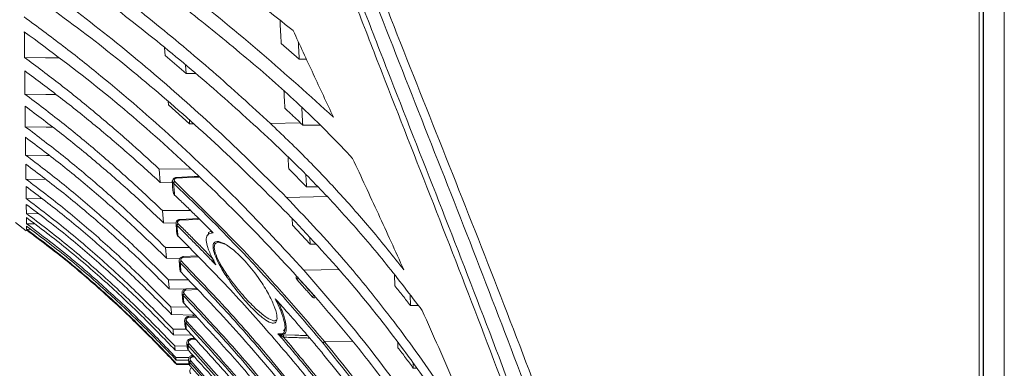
# Model space of a CAD drawing. Header units: millimetres. Extents: x 0 to 1118, y 0 to 864.
# Tile 115 of 256: x 216 to 246, y 657 to 668. Entities that reach past the tile are written whole.
import ezdxf

# ---------------------------------------------------------------- set-up
doc = ezdxf.new("R2010")
doc.units = ezdxf.units.MM

msp = doc.modelspace()

# ---------------------------------------------------------------- linework, layer by layer
at = {"color": 9, "linetype": 'Continuous', "lineweight": 0}
for p, q in [((245.576, 740.302), (245.576, 617.127)), ((246.239, 740.123), (246.239, 617.305)), ((224.321, 664.317), (223.388, 664.294)), ((225.144, 662.02), (223.889, 661.992)), ((221.772, 660.595), (221.676, 660.556)), ((221.144, 660.141), (220.67, 660.118)), ((225.512, 659.746), (224.433, 659.724)), ((221.118, 659.123), (220.761, 659.106)), ((221.089, 658.262), (220.842, 658.251)), ((221.064, 657.562), (220.91, 657.556)), ((225.943, 657.515), (225.073, 657.499)), ((221.02, 657.027), (220.964, 657.025))]:
    msp.add_line(p, q, dxfattribs=at)
at = {"color": 7, "linetype": 'Continuous', "lineweight": 15}
for p, q in [((245.451, 617.331), (245.451, 740.098)), ((245.589, 740.123), (245.589, 617.305)), ((224.286, 666.298), (223.728, 666.781)), ((220.113, 666.409), (220.097, 666.651)), ((220.765, 665.852), (220.113, 666.409)), ((224.286, 666.298), (224.509, 666.299)), ((220.765, 665.852), (220.748, 666.107)), ((220.765, 665.852), (221.054, 665.851)), ((220.216, 664.873), (220.209, 664.975)), ((220.875, 664.282), (220.216, 664.873)), ((220.875, 664.282), (220.868, 664.384)), ((220.875, 664.282), (220.982, 664.281)), ((224.321, 664.317), (224.399, 664.243)), ((224.936, 664.244), (224.399, 664.243)), ((219.93, 662.875), (220.897, 662.88)), ((219.93, 662.875), (219.962, 662.456)), ((224.515, 662.32), (223.962, 662.878)), ((216.396, 662.549), (215.778, 662.563)), ((220.334, 662.443), (219.962, 662.456)), ((221.14, 662.648), (220.466, 662.614)), ((220.377, 662.148), (220.376, 662.124)), ((224.515, 662.32), (224.866, 662.319)), ((216.285, 661.943), (215.787, 661.956)), ((220.031, 661.579), (220.907, 661.581)), ((220.031, 661.579), (220.061, 661.204)), ((215.451, 661.214), (215.791, 660.951)), ((216.17, 661.481), (215.793, 661.491)), ((221.157, 661.337), (220.571, 661.308)), ((224.081, 661.129), (224.066, 661.33)), ((216.051, 661.164), (215.799, 661.172)), ((215.929, 660.994), (215.801, 660.998)), ((220.452, 661.192), (220.061, 661.204)), ((221.555, 660.942), (221.554, 660.943)), ((224.632, 660.537), (224.081, 661.129)), ((224.632, 660.537), (224.619, 660.724)), ((220.126, 660.428), (220.155, 660.099)), ((220.126, 660.428), (220.864, 660.428)), ((221.97, 660.538), (221.772, 660.595)), ((224.632, 660.537), (224.791, 660.536)), ((220.575, 660.086), (220.155, 660.099)), ((220.55, 660.026), (220.575, 659.738)), ((221.117, 660.169), (220.67, 660.148)), ((220.214, 659.426), (220.834, 659.425)), ((227.269, 659.233), (227.253, 659.582)), ((220.729, 659.131), (220.24, 659.145)), ((221.088, 659.154), (220.76, 659.139)), ((227.751, 658.623), (227.737, 658.958)), ((220.292, 658.58), (220.802, 658.577)), ((220.688, 658.703), (220.698, 658.692)), ((227.998, 658.621), (227.751, 658.623)), ((221.028, 658.329), (220.314, 658.348)), ((220.719, 658.159), (220.738, 657.958)), ((221.057, 658.297), (220.841, 658.287)), ((221.004, 658.294), (220.969, 658.331)), ((220.358, 657.892), (220.767, 657.889)), ((220.941, 657.697), (220.376, 657.711)), ((221.03, 657.6), (220.909, 657.595)), ((223.729, 657.716), (224.149, 657.701)), ((220.411, 657.367), (220.795, 657.363)), ((220.837, 657.227), (220.424, 657.237)), ((220.785, 657.469), (220.801, 657.305)), ((227.361, 657.311), (227.353, 657.475)), ((220.449, 657.006), (220.457, 656.928)), ((220.449, 657.006), (220.859, 657.001)), ((220.838, 656.92), (220.457, 656.928)), ((220.836, 656.94), (220.848, 656.824)), ((220.469, 656.813), (220.472, 656.787)), ((220.469, 656.813), (220.858, 656.807)), ((220.867, 656.779), (220.472, 656.787)), ((227.837, 656.679), (227.83, 656.835)), ((227.942, 656.678), (227.837, 656.679))]:
    msp.add_line(p, q, dxfattribs=at)
at = {"color": 7, "linetype": 'Continuous', "lineweight": 15, "flags": 128}
for points in [[(216.793, 666.337), (216.387, 666.341), (215.736, 666.348)], [(216.72, 665.194), (216.399, 665.198), (215.747, 665.207)], [(216.612, 664.178), (216.41, 664.182), (215.758, 664.192)], [(216.505, 663.295), (216.422, 663.297), (215.768, 663.31)], [(221.452, 660.819), (221.466, 660.893), (221.559, 660.948), (221.559, 660.948), (221.559, 660.948)], [(220.509, 660.79), (220.51, 660.787), (220.512, 660.784)], [(220.607, 659.666), (220.608, 659.662), (220.608, 659.661)], [(220.695, 658.694), (220.696, 658.692), (220.696, 658.691)]]:
    msp.add_lwpolyline(points, dxfattribs=at)
at = {"color": 9, "linetype": 'Continuous', "lineweight": 0, "flags": 128}
for points in [[(221.163, 662.625), (221.017, 662.618), (220.466, 662.591)], [(221.183, 661.311), (221.121, 661.308), (220.571, 661.282)], [(223.66, 658.704), (223.657, 658.698), (223.653, 658.69)], [(223.745, 657.661), (223.745, 657.671), (223.745, 657.682), (223.743, 657.691), (223.741, 657.7), (223.737, 657.707), (223.733, 657.712), (223.729, 657.716), (223.724, 657.717)]]:
    msp.add_lwpolyline(points, dxfattribs=at)
at = {"color": 9, "linetype": 'Continuous', "lineweight": 0}
for centre, radius, start, end in [((220.459, 662.415), 0.0833, 123.602, 169.8489), ((220.936, 662.617), 0.47, 180.3676, 183.2073), ((220.914, 661.304), 0.344, 179.2991, 183.6893), ((220.566, 661.1), 0.0861, 124.1606, 167.705), ((220.668, 659.93), 0.0896, 124.6704, 165.2211), ((221.016, 660.14), 0.347, 178.8006, 183.6686), ((224.177, 659.505), 0.0763, 298.5237, 348.8371), ((221.118, 659.129), 0.358, 178.3859, 183.6186), ((220.762, 658.911), 0.0944, 125.1727, 162.3215), ((224.656, 658.963), 0.0754, 297.835, 348.6764), ((221.209, 658.274), 0.368, 177.9727, 183.5839), ((220.848, 658.048), 0.102, 125.7325, 158.8924), ((221.295, 657.579), 0.385, 177.6544, 183.5153), ((223.462, 657.677), 0.34, 353.7616, 6.2384), ((220.925, 657.341), 0.114, 126.438, 154.7932), ((225.106, 657.433), 0.0738, 116.507, 168.431), ((221.262, 657.048), 0.299, 176.3013, 184.5113), ((220.994, 656.791), 0.138, 127.407, 149.8486)]:
    msp.add_arc(centre, radius, start, end, dxfattribs=at)
at = {"color": 7, "linetype": 'Continuous', "lineweight": 15}
msp.add_arc((220.417, 662.063), 0.0109, 178.8816, 225.3018, dxfattribs=at)
at = {"color": 9, "linetype": 'Continuous', "lineweight": 0}
for points, knots in [([(237.951, 623.619), (237.938, 624.389), (237.913, 625.93), (237.7, 628.915), (237.254, 632.569), (236.472, 636.862), (235.484, 641.117), (234.321, 645.326), (233.011, 649.493), (231.58, 653.622), (229.546, 659.089), (227.654, 663.834), (225.806, 668.602), (224.517, 672.049), (223.344, 675.556), (222.52, 678.419), (221.978, 680.581), (221.523, 682.754), (221.166, 684.937), (220.913, 687.136), (220.774, 689.348), (220.756, 691.564), (220.865, 693.778), (221.105, 695.984), (221.479, 698.171), (221.987, 700.334), (222.626, 702.459), (223.389, 704.54), (224.264, 706.574), (225.234, 708.561), (226.284, 710.504), (227.759, 713.04), (229.699, 716.141), (231.749, 719.39), (233.428, 722.231), (234.664, 724.524), (235.71, 726.736), (236.566, 728.875), (237.262, 731.091), (237.686, 733.094), (237.906, 734.839), (237.936, 735.817), (237.951, 736.307)], [0, 0, 0, 0, 0.019382, 0.0388, 0.075345, 0.112022, 0.148628, 0.185301, 0.221943, 0.258625, 0.295326, 0.36883, 0.387236, 0.424098, 0.46151, 0.480298, 0.499107, 0.517637, 0.536187, 0.554778, 0.573348, 0.591973, 0.610553, 0.629143, 0.647801, 0.666393, 0.685054, 0.703635, 0.722188, 0.740787, 0.759284, 0.7778, 0.814658, 0.851371, 0.874547, 0.897755, 0.91695, 0.93614, 0.955754, 0.975359, 0.987647, 1, 1, 1, 1]), ([(238.097, 736.311), (238.085, 735.818), (238.061, 734.832), (237.851, 733.084), (237.436, 731.082), (236.747, 728.858), (235.889, 726.693), (234.834, 724.453), (233.59, 722.143), (231.908, 719.297), (229.855, 716.046), (227.914, 712.949), (226.44, 710.418), (225.392, 708.482), (224.423, 706.503), (223.55, 704.477), (222.79, 702.406), (222.154, 700.291), (221.647, 698.14), (221.276, 695.961), (221.037, 693.766), (220.929, 691.561), (220.947, 689.355), (221.086, 687.153), (221.339, 684.961), (221.696, 682.787), (222.151, 680.621), (222.693, 678.465), (223.516, 675.609), (224.69, 672.109), (225.978, 668.666), (227.827, 663.9), (229.719, 659.154), (231.751, 653.682), (233.182, 649.549), (234.491, 645.375), (235.652, 641.159), (236.637, 636.898), (237.415, 632.594), (237.859, 628.932), (238.06, 625.935), (238.097, 624.39), (238.097, 623.618), (238.097, 623.618)], [0, 0, 0, 0, 0.012416, 0.024833, 0.044289, 0.063816, 0.083386, 0.102901, 0.126154, 0.149412, 0.186152, 0.222977, 0.241439, 0.259899, 0.278406, 0.296911, 0.31541, 0.33395, 0.35249, 0.371026, 0.389564, 0.408061, 0.42658, 0.445099, 0.4636, 0.482101, 0.500571, 0.519319, 0.538068, 0.575411, 0.612236, 0.630634, 0.704154, 0.740882, 0.777608, 0.814299, 0.851003, 0.887703, 0.9244, 0.961089, 0.980545, 1, 1, 1, 1, 1]), ([(238.555, 623.618), (238.555, 623.618), (238.555, 624.343), (238.507, 626.525), (238.209, 630.156), (237.57, 634.483), (236.702, 638.769), (235.638, 643.012), (234.411, 647.21), (233.046, 651.367), (231.57, 655.486), (230.011, 659.576), (228.403, 663.649), (226.791, 667.725), (225.233, 671.826), (223.807, 675.981), (222.808, 679.509), (222.171, 682.374), (221.788, 684.543), (221.508, 686.731), (221.343, 688.931), (221.298, 691.139), (221.381, 693.346), (221.596, 695.543), (221.945, 697.724), (222.432, 699.879), (223.051, 702), (223.8, 704.078), (224.663, 706.108), (225.626, 708.09), (226.672, 710.026), (228.146, 712.557), (230.094, 715.65), (232.168, 718.907), (233.882, 721.773), (235.146, 724.088), (236.209, 726.302), (237.067, 728.406), (237.771, 730.566), (238.24, 732.618), (238.508, 734.538), (238.539, 735.72), (238.555, 736.311)], [0, 0, 0, 0, 0, 0.018255, 0.054923, 0.091601, 0.128278, 0.164958, 0.20165, 0.238344, 0.275056, 0.31177, 0.348506, 0.385271, 0.422072, 0.458918, 0.495814, 0.514271, 0.532761, 0.55125, 0.569759, 0.588267, 0.60679, 0.625312, 0.643807, 0.662338, 0.68087, 0.699386, 0.717903, 0.73637, 0.754822, 0.773275, 0.810082, 0.846803, 0.870466, 0.894124, 0.913157, 0.932239, 0.951284, 0.970267, 0.985135, 1, 1, 1, 1]), ([(238.908, 736.309), (238.889, 735.708), (238.85, 734.507), (238.566, 732.561), (238.079, 730.487), (237.357, 728.309), (236.48, 726.188), (235.399, 723.963), (234.119, 721.64), (232.39, 718.773), (230.303, 715.521), (228.348, 712.436), (226.87, 709.915), (225.825, 707.989), (224.862, 706.018), (224, 704), (223.254, 701.934), (222.637, 699.826), (222.152, 697.684), (221.805, 695.516), (221.593, 693.331), (221.511, 691.137), (221.557, 688.942), (221.724, 686.753), (222.005, 684.576), (222.39, 682.417), (223.029, 679.565), (224.034, 676.051), (225.467, 671.909), (227.032, 667.817), (228.654, 663.748), (230.272, 659.677), (231.841, 655.586), (233.329, 651.463), (234.704, 647.301), (235.942, 643.093), (237.016, 638.84), (237.897, 634.538), (238.544, 630.193), (238.863, 626.543), (238.897, 624.348), (238.908, 623.618)], [0, 0, 0, 0, 0.0151052, 0.0302135, 0.0493734, 0.0685948, 0.0878524, 0.1070619, 0.1307913, 0.1545261, 0.1912488, 0.2279761, 0.2463528, 0.2647277, 0.2830942, 0.3014952, 0.3198943, 0.3383011, 0.3567075, 0.3750776, 0.393479, 0.4118812, 0.4302759, 0.4486715, 0.4670576, 0.4854449, 0.5038098, 0.54055, 0.5772798, 0.614004, 0.6507265, 0.6874493, 0.7241836, 0.7609161, 0.7976672, 0.8344158, 0.8711927, 0.9079655, 0.9448022, 0.9816285, 1, 1, 1, 1]), ([(220.377, 662.43), (220.368, 662.439), (220.352, 662.458), (220.349, 662.48), (220.347, 662.491)], [0, 0, 0, 0, 0.519618, 1, 1, 1, 1]), ([(220.466, 662.591), (220.461, 662.59), (220.447, 662.589), (220.426, 662.58), (220.408, 662.565), (220.396, 662.545), (220.393, 662.523), (220.398, 662.502), (220.408, 662.49), (220.413, 662.485)], [0, 0, 0, 0, 0.1014, 0.250987, 0.400695, 0.550505, 0.700354, 0.850175, 1, 1, 1, 1]), ([(220.413, 662.485), (221.178, 661.734), (222.38, 660.555), (223.904, 658.873), (224.689, 657.96), (225.073, 657.499), (225.073, 657.499)], [0, 0, 0, 0, 0.4671939, 0.7335982, 0.999998, 1, 1, 1, 1]), ([(220.377, 662.43), (220.379, 662.405), (220.384, 662.344), (220.391, 662.249), (220.399, 662.152), (220.404, 662.09), (220.406, 662.064)], [0, 0, 0, 0, 0.205692, 0.486217, 0.778117, 1, 1, 1, 1]), ([(225.034, 657.448), (224.645, 657.906), (223.868, 658.822), (222.694, 660.106), (221.535, 661.312), (220.763, 662.057), (220.377, 662.43)], [0, 0, 0, 0, 0.266406, 0.532804, 0.766311, 1, 1, 1, 1]), ([(220.376, 662.124), (220.376, 662.121), (220.376, 662.106), (220.386, 662.085), (220.4, 662.07), (220.406, 662.064)], [0, 0, 0, 0, 0.128021, 0.650216, 1, 1, 1, 1]), ([(220.571, 661.282), (220.566, 661.281), (220.551, 661.279), (220.531, 661.27), (220.512, 661.254), (220.501, 661.234), (220.498, 661.211), (220.503, 661.189), (220.513, 661.177), (220.518, 661.171)], [0, 0, 0, 0, 0.102938, 0.252286, 0.401753, 0.551313, 0.700897, 0.850446, 1, 1, 1, 1]), ([(220.482, 661.118), (220.474, 661.128), (220.457, 661.147), (220.454, 661.17), (220.452, 661.182)], [0, 0, 0, 0, 0.519443, 1, 1, 1, 1]), ([(220.482, 661.118), (220.484, 661.095), (220.489, 661.041), (220.496, 660.956), (220.503, 660.87), (220.507, 660.814), (220.509, 660.79)], [0, 0, 0, 0, 0.206072, 0.486853, 0.778492, 1, 1, 1, 1]), ([(221.692, 659.888), (221.593, 659.991), (221.395, 660.199), (221.094, 660.507), (220.79, 660.814), (220.585, 661.017), (220.482, 661.118)], [0, 0, 0, 0, 0.2499587, 0.4999335, 0.7499581, 1, 1, 1, 1]), ([(220.518, 661.171), (220.614, 661.076), (220.807, 660.885), (221.093, 660.597), (221.357, 660.328), (221.524, 660.153), (221.598, 660.077)], [0, 0, 0, 0, 0.263793, 0.527602, 0.791458, 1, 1, 1, 1]), ([(221.61, 660.886), (221.61, 660.886), (221.601, 660.888), (221.581, 660.896), (221.558, 660.908), (221.55, 660.921), (221.548, 660.924)], [0, 0, 0, 0, 0.0054284, 0.3077096, 0.8214512, 1, 1, 1, 1]), ([(220.581, 659.953), (220.573, 659.963), (220.556, 659.983), (220.553, 660.007), (220.551, 660.018)], [0, 0, 0, 0, 0.523403, 1, 1, 1, 1]), ([(220.67, 660.118), (220.664, 660.118), (220.65, 660.116), (220.629, 660.106), (220.611, 660.09), (220.6, 660.069), (220.597, 660.045), (220.602, 660.022), (220.612, 660.01), (220.617, 660.004)], [0, 0, 0, 0, 0.10429, 0.253435, 0.402698, 0.552041, 0.70139, 0.850692, 1, 1, 1, 1]), ([(220.617, 660.004), (221.103, 659.498), (222.075, 658.488), (223.504, 656.842), (224.922, 655.086), (225.852, 653.839), (226.305, 653.208), (226.305, 653.208)], [0, 0, 0, 0, 0.2353836, 0.470779, 0.7353925, 0.9999984, 1, 1, 1, 1]), ([(221.6, 660.034), (221.598, 660.04), (221.595, 660.05), (221.593, 660.063), (221.594, 660.07), (221.596, 660.074), (221.598, 660.076), (221.598, 660.077)], [0, 0, 0, 0, 0.431633, 0.716417, 0.859273, 0.92907, 1, 1, 1, 1]), ([(221.692, 659.888), (221.692, 659.888), (221.684, 659.898), (221.661, 659.927), (221.629, 659.974), (221.608, 660.013), (221.6, 660.033), (221.6, 660.034)], [0, 0, 0, 0, 0.0055393, 0.2276869, 0.6307478, 0.9835115, 1, 1, 1, 1]), ([(226.265, 653.162), (225.805, 653.789), (224.886, 655.041), (223.465, 656.793), (222.039, 658.438), (221.067, 659.448), (220.581, 659.953)], [0, 0, 0, 0, 0.264632, 0.529255, 0.764453, 1, 1, 1, 1]), ([(220.581, 659.953), (220.583, 659.933), (220.587, 659.885), (220.594, 659.81), (220.601, 659.735), (220.605, 659.686), (220.607, 659.666)], [0, 0, 0, 0, 0.206585, 0.487697, 0.778999, 1, 1, 1, 1]), ([(224.213, 659.438), (224.207, 659.447), (224.196, 659.463), (224.192, 659.491), (224.197, 659.516), (224.206, 659.528), (224.209, 659.531)], [0, 0, 0, 0, 0.286461, 0.572923, 0.859416, 1, 1, 1, 1]), ([(224.692, 658.897), (224.649, 658.946), (224.563, 659.044), (224.44, 659.183), (224.324, 659.315), (224.25, 659.397), (224.213, 659.438)], [0, 0, 0, 0, 0.2707482, 0.5414988, 0.7707486, 1, 1, 1, 1]), ([(224.252, 659.491), (224.325, 659.408), (224.442, 659.277), (224.602, 659.096), (224.687, 658.998), (224.73, 658.949)], [0, 0, 0, 0, 0.458503, 0.72925, 1, 1, 1, 1]), ([(220.761, 659.106), (220.755, 659.106), (220.741, 659.104), (220.72, 659.094), (220.702, 659.077), (220.69, 659.055), (220.688, 659.031), (220.693, 659.007), (220.703, 658.995), (220.708, 658.988)], [0, 0, 0, 0, 0.105466, 0.25445, 0.403545, 0.552699, 0.701838, 0.850916, 1, 1, 1, 1]), ([(220.672, 658.94), (220.664, 658.95), (220.647, 658.97), (220.643, 658.995), (220.642, 659.007)], [0, 0, 0, 0, 0.524871, 1, 1, 1, 1]), ([(226.904, 651.121), (226.408, 651.842), (225.418, 653.286), (223.868, 655.304), (222.298, 657.2), (221.214, 658.359), (220.672, 658.94)], [0, 0, 0, 0, 0.263625, 0.527242, 0.76339, 1, 1, 1, 1]), ([(220.672, 658.94), (220.674, 658.923), (220.678, 658.882), (220.684, 658.818), (220.69, 658.753), (220.693, 658.712), (220.695, 658.694)], [0, 0, 0, 0, 0.207303, 0.488915, 0.779712, 1, 1, 1, 1]), ([(220.708, 658.988), (221.25, 658.408), (222.334, 657.247), (223.907, 655.351), (225.453, 653.327), (226.457, 651.89), (226.944, 651.163), (226.944, 651.163)], [0, 0, 0, 0, 0.23639, 0.472797, 0.736403, 0.999999, 1, 1, 1, 1]), ([(223.626, 657.747), (223.637, 657.746), (223.708, 657.736), (223.804, 657.747), (223.856, 657.886), (223.836, 658.112), (223.726, 658.452), (223.603, 658.708), (223.541, 658.837)], [0, 0, 0, 0, 0.041815, 0.26333, 0.404692, 0.603029, 0.800955, 1, 1, 1, 1]), ([(223.653, 658.69), (223.646, 658.696), (223.632, 658.708), (223.607, 658.738), (223.576, 658.78), (223.553, 658.817), (223.542, 658.837), (223.541, 658.837)], [0, 0, 0, 0, 0.148412, 0.298615, 0.645294, 0.994664, 1, 1, 1, 1]), ([(224.692, 658.897), (224.694, 658.894), (224.699, 658.889), (224.709, 658.881), (224.721, 658.874), (224.736, 658.868), (224.752, 658.864), (224.763, 658.864), (224.769, 658.863)], [0, 0, 0, 0, 0.128738, 0.259281, 0.441816, 0.629639, 0.812172, 1, 1, 1, 1]), ([(224.769, 658.931), (224.766, 658.931), (224.761, 658.932), (224.753, 658.934), (224.745, 658.937), (224.739, 658.941), (224.734, 658.945), (224.732, 658.947), (224.73, 658.949)], [0, 0, 0, 0, 0.182427, 0.370165, 0.55271, 0.740549, 0.869372, 1, 1, 1, 1]), ([(223.68, 658.681), (223.679, 658.681), (223.674, 658.682), (223.665, 658.685), (223.657, 658.688), (223.653, 658.69)], [0, 0, 0, 0, 0.094633, 0.53759, 1, 1, 1, 1]), ([(220.842, 658.251), (220.836, 658.25), (220.821, 658.248), (220.8, 658.238), (220.782, 658.221), (220.771, 658.198), (220.768, 658.174), (220.773, 658.15), (220.784, 658.137), (220.789, 658.13)], [0, 0, 0, 0, 0.106457, 0.255319, 0.404282, 0.55328, 0.702234, 0.851114, 1, 1, 1, 1]), ([(227.55, 649.161), (227.02, 649.984), (225.96, 651.631), (224.279, 653.935), (222.559, 656.102), (221.356, 657.423), (220.753, 658.084)], [0, 0, 0, 0, 0.2624433, 0.5248799, 0.7621415, 1, 1, 1, 1]), ([(220.753, 658.084), (220.754, 658.07), (220.758, 658.036), (220.763, 657.983), (220.768, 657.93), (220.771, 657.896), (220.773, 657.882)], [0, 0, 0, 0, 0.208156, 0.490353, 0.780563, 1, 1, 1, 1]), ([(220.789, 658.13), (221.391, 657.469), (222.595, 656.147), (224.318, 653.979), (225.995, 651.669), (227.071, 650.03), (227.591, 649.2), (227.591, 649.2)], [0, 0, 0, 0, 0.237569, 0.475165, 0.737588, 0.999999, 1, 1, 1, 1]), ([(220.91, 657.556), (220.904, 657.555), (220.889, 657.553), (220.868, 657.543), (220.85, 657.525), (220.839, 657.502), (220.836, 657.477), (220.842, 657.453), (220.852, 657.439), (220.857, 657.433)], [0, 0, 0, 0, 0.107286, 0.256066, 0.40493, 0.553798, 0.702589, 0.851291, 1, 1, 1, 1]), ([(225.64, 655.275), (225.429, 655.545), (225.008, 656.084), (224.456, 656.762), (223.994, 657.316), (223.749, 657.604), (223.626, 657.747)], [0, 0, 0, 0, 0.322752, 0.645583, 0.822784, 1, 1, 1, 1]), ([(223.745, 657.661), (223.73, 657.669), (223.685, 657.693), (223.649, 657.725), (223.626, 657.747), (223.626, 657.747)], [0, 0, 0, 0, 0.337913, 0.994508, 1, 1, 1, 1]), ([(223.799, 657.64), (223.797, 657.641), (223.79, 657.643), (223.78, 657.647), (223.768, 657.652), (223.756, 657.656), (223.749, 657.659), (223.745, 657.661)], [0, 0, 0, 0, 0.134175, 0.348667, 0.564085, 0.781755, 1, 1, 1, 1]), ([(223.799, 657.64), (223.999, 657.404), (224.42, 656.905), (225.047, 656.133), (225.47, 655.594), (225.679, 655.324), (225.679, 655.324)], [0, 0, 0, 0, 0.309573, 0.654741, 0.999995, 1, 1, 1, 1]), ([(224.612, 657.611), (224.552, 657.613), (224.422, 657.618), (224.221, 657.625), (224.01, 657.632), (223.87, 657.637), (223.799, 657.64)], [0, 0, 0, 0, 0.220901, 0.480601, 0.7403, 1, 1, 1, 1]), ([(220.821, 657.39), (220.823, 657.378), (220.825, 657.351), (220.829, 657.31), (220.834, 657.268), (220.836, 657.242), (220.837, 657.231)], [0, 0, 0, 0, 0.20923, 0.492191, 0.781635, 1, 1, 1, 1]), ([(228.2, 647.297), (227.636, 648.228), (226.507, 650.089), (224.693, 652.696), (222.819, 655.15), (221.488, 656.642), (220.821, 657.39)], [0, 0, 0, 0, 0.261288, 0.522571, 0.76091, 1, 1, 1, 1]), ([(220.857, 657.433), (221.523, 656.686), (222.855, 655.193), (224.733, 652.738), (226.542, 650.123), (227.689, 648.27), (228.242, 647.332), (228.242, 647.332)], [0, 0, 0, 0, 0.23872, 0.477479, 0.738746, 0.999999, 1, 1, 1, 1]), ([(220.964, 657.025), (220.957, 657.024), (220.943, 657.022), (220.922, 657.012), (220.904, 656.994), (220.893, 656.971), (220.89, 656.946), (220.895, 656.921), (220.906, 656.907), (220.911, 656.9)], [0, 0, 0, 0, 0.107968, 0.256703, 0.405497, 0.554256, 0.702903, 0.851448, 1, 1, 1, 1]), ([(220.875, 656.86), (220.876, 656.852), (220.878, 656.832), (220.881, 656.802), (220.884, 656.773), (220.886, 656.754), (220.887, 656.747)], [0, 0, 0, 0, 0.210422, 0.494238, 0.782827, 1, 1, 1, 1]), ([(228.85, 645.541), (228.251, 646.586), (227.052, 648.678), (225.102, 651.605), (223.069, 654.359), (221.607, 656.025), (220.875, 656.86)], [0, 0, 0, 0, 0.260847, 0.521692, 0.760388, 1, 1, 1, 1]), ([(220.911, 656.9), (221.642, 656.067), (223.105, 654.399), (225.142, 651.644), (227.086, 648.708), (228.307, 646.626), (228.893, 645.572), (228.893, 645.572)], [0, 0, 0, 0, 0.239155, 0.478362, 0.739189, 0.999999, 1, 1, 1, 1])]:
    msp.add_open_spline(points, degree=3, knots=knots, dxfattribs=at)
at = {"color": 7, "linetype": 'Continuous', "lineweight": 15}
for points, knots in [([(224.099, 667.184), (223.445, 667.703), (222.136, 668.741), (220.069, 670.249), (217.932, 671.719), (216.437, 672.661), (215.69, 673.132)], [0, 0, 0, 0, 0.250459, 0.5009205, 0.7503176, 1, 1, 1, 1]), ([(215.695, 672.059), (216.573, 671.464), (218.329, 670.276), (220.796, 668.404), (223.153, 666.479), (224.62, 665.15), (225.353, 664.486)], [0, 0, 0, 0, 0.2507503, 0.5015006, 0.7505543, 1, 1, 1, 1]), ([(222.972, 666.052), (222.405, 666.527), (221.269, 667.476), (219.481, 668.854), (217.634, 670.197), (216.344, 671.055), (215.699, 671.484)], [0, 0, 0, 0, 0.250477, 0.500958, 0.750333, 1, 1, 1, 1]), ([(215.705, 670.472), (216.395, 669.986), (217.776, 669.014), (219.732, 667.486), (221.613, 665.918), (222.796, 664.836), (223.388, 664.294)], [0, 0, 0, 0, 0.250638, 0.501273, 0.750478, 1, 1, 1, 1]), ([(223.42, 663.755), (222.825, 664.3), (221.635, 665.39), (219.746, 666.963), (217.784, 668.487), (216.4, 669.451), (215.708, 669.933)], [0, 0, 0, 0, 0.250707, 0.501421, 0.750493, 1, 1, 1, 1]), ([(215.715, 668.987), (216.46, 668.443), (217.95, 667.355), (220.037, 665.626), (222.028, 663.844), (223.268, 662.609), (223.889, 661.992)], [0, 0, 0, 0, 0.250948, 0.501886, 0.75073, 1, 1, 1, 1]), ([(223.92, 661.49), (223.295, 662.113), (222.045, 663.36), (220.044, 665.148), (217.953, 666.872), (216.464, 667.947), (215.719, 668.485)], [0, 0, 0, 0, 0.251016, 0.502043, 0.750709, 1, 1, 1, 1]), ([(215.725, 667.61), (216.132, 667.31), (216.945, 666.711), (218.511, 665.463), (220.375, 663.846), (222.483, 661.827), (223.783, 660.425), (224.433, 659.724)], [0, 0, 0, 0, 0.125629, 0.251377, 0.502704, 0.751076, 1, 1, 1, 1]), ([(223.728, 666.781), (223.721, 666.902), (223.708, 667.141), (223.696, 667.384), (223.689, 667.504)], [0, 0, 0, 0, 0.505964, 1, 1, 1, 1]), ([(224.464, 659.262), (223.807, 659.972), (222.493, 661.392), (220.371, 663.417), (218.14, 665.358), (216.534, 666.551), (215.729, 667.148)], [0, 0, 0, 0, 0.2513447, 0.5027045, 0.7509167, 1, 1, 1, 1]), ([(215.729, 667.148), (215.73, 667.079), (215.731, 666.942), (215.733, 666.74), (215.734, 666.542), (215.736, 666.412), (215.736, 666.348)], [0, 0, 0, 0, 0.250936, 0.501871, 0.75092, 1, 1, 1, 1]), ([(225.353, 664.486), (225.249, 664.71), (225.039, 665.16), (224.725, 665.834), (224.411, 666.509), (224.203, 666.959), (224.099, 667.184)], [0, 0, 0, 0, 0.250004, 0.500008, 0.750004, 1, 1, 1, 1]), ([(224.286, 666.298), (224.28, 666.423), (224.27, 666.602), (224.261, 666.784), (224.258, 666.839)], [0, 0, 0, 0, 0.6953698, 1, 1, 1, 1]), ([(215.736, 666.348), (216.111, 666.068), (216.859, 665.508), (217.936, 664.635), (218.962, 663.759), (219.613, 663.164), (219.93, 662.875)], [0, 0, 0, 0, 0.255012, 0.510021, 0.761914, 1, 1, 1, 1]), ([(219.962, 662.456), (219.64, 662.749), (218.977, 663.353), (217.94, 664.232), (216.859, 665.101), (216.113, 665.652), (215.74, 665.928)], [0, 0, 0, 0, 0.241155, 0.496275, 0.748006, 1, 1, 1, 1]), ([(215.74, 665.928), (215.741, 665.866), (215.742, 665.741), (215.744, 665.559), (215.745, 665.381), (215.747, 665.265), (215.747, 665.207)], [0, 0, 0, 0, 0.250934, 0.501869, 0.750919, 1, 1, 1, 1]), ([(225.949, 663.205), (225.709, 663.459), (225.227, 663.967), (224.487, 664.691), (223.737, 665.39), (223.228, 665.831), (222.972, 666.052)], [0, 0, 0, 0, 0.250849, 0.501696, 0.750766, 1, 1, 1, 1]), ([(215.747, 665.207), (216.132, 664.916), (216.902, 664.335), (218.003, 663.423), (219.049, 662.506), (219.71, 661.883), (220.031, 661.579)], [0, 0, 0, 0, 0.255473, 0.510941, 0.762317, 1, 1, 1, 1]), ([(223.843, 664.765), (223.836, 664.878), (223.826, 665.06), (223.815, 665.245), (223.811, 665.314)], [0, 0, 0, 0, 0.626278, 1, 1, 1, 1]), ([(220.061, 661.204), (219.733, 661.513), (219.058, 662.149), (218, 663.07), (216.897, 663.977), (216.133, 664.546), (215.751, 664.832)], [0, 0, 0, 0, 0.2416839, 0.497291, 0.7484822, 1, 1, 1, 1]), ([(215.751, 664.832), (215.752, 664.776), (215.753, 664.665), (215.755, 664.504), (215.756, 664.346), (215.758, 664.243), (215.758, 664.192)], [0, 0, 0, 0, 0.250934, 0.501868, 0.750919, 1, 1, 1, 1]), ([(224.321, 664.317), (224.281, 664.355), (224.202, 664.429), (224.083, 664.541), (223.963, 664.653), (223.883, 664.728), (223.843, 664.765)], [0, 0, 0, 0, 0.2499969, 0.499995, 0.7499969, 1, 1, 1, 1]), ([(224.399, 664.243), (224.392, 664.36), (224.382, 664.543), (224.371, 664.729), (224.368, 664.797)], [0, 0, 0, 0, 0.638546, 1, 1, 1, 1]), ([(227.544, 659.74), (227.213, 660.155), (226.552, 660.984), (225.523, 662.149), (224.472, 663.26), (223.75, 663.949), (223.388, 664.294)], [0, 0, 0, 0, 0.251883, 0.503764, 0.751706, 1, 1, 1, 1]), ([(215.758, 664.192), (216.153, 663.892), (216.943, 663.293), (218.067, 662.346), (219.131, 661.393), (219.801, 660.744), (220.126, 660.428)], [0, 0, 0, 0, 0.256004, 0.511999, 0.762796, 1, 1, 1, 1]), ([(220.155, 660.099), (219.821, 660.422), (219.134, 661.087), (218.056, 662.046), (216.931, 662.985), (216.152, 663.571), (215.762, 663.863)], [0, 0, 0, 0, 0.242304, 0.498438, 0.749023, 1, 1, 1, 1]), ([(215.762, 663.863), (215.762, 663.815), (215.763, 663.718), (215.765, 663.578), (215.767, 663.442), (215.768, 663.354), (215.768, 663.31)], [0, 0, 0, 0, 0.250934, 0.501868, 0.750918, 1, 1, 1, 1]), ([(228.117, 658.468), (227.747, 658.954), (227.008, 659.927), (225.847, 661.283), (224.656, 662.569), (223.832, 663.359), (223.42, 663.755)], [0, 0, 0, 0, 0.25182, 0.503635, 0.751579, 1, 1, 1, 1]), ([(215.768, 663.31), (216.172, 663.003), (216.979, 662.389), (218.124, 661.413), (219.206, 660.428), (219.884, 659.754), (220.214, 659.426)], [0, 0, 0, 0, 0.256081, 0.512151, 0.7628, 1, 1, 1, 1]), ([(223.962, 662.878), (223.955, 662.984), (223.947, 663.106), (223.939, 663.231), (223.938, 663.249)], [0, 0, 0, 0, 0.863412, 1, 1, 1, 1]), ([(227.544, 659.74), (227.412, 660.03), (227.149, 660.608), (226.751, 661.475), (226.351, 662.34), (226.083, 662.917), (225.949, 663.205)], [0, 0, 0, 0, 0.250005, 0.500011, 0.750005, 1, 1, 1, 1]), ([(220.24, 659.145), (219.9, 659.482), (219.203, 660.173), (218.106, 661.165), (216.963, 662.132), (216.169, 662.729), (215.772, 663.029)], [0, 0, 0, 0, 0.242959, 0.499681, 0.749611, 1, 1, 1, 1]), ([(215.772, 663.029), (215.772, 662.988), (215.773, 662.906), (215.775, 662.787), (215.777, 662.673), (215.778, 662.6), (215.778, 662.563)], [0, 0, 0, 0, 0.250934, 0.501868, 0.750918, 1, 1, 1, 1]), ([(215.778, 662.563), (216.189, 662.25), (217.012, 661.625), (218.175, 660.624), (219.272, 659.612), (219.958, 658.917), (220.292, 658.58)], [0, 0, 0, 0, 0.256252, 0.512489, 0.762938, 1, 1, 1, 1]), ([(220.329, 662.51), (220.33, 662.498), (220.338, 662.371), (220.349, 662.254), (220.359, 662.147)], [0, 0, 0, 0, 0.092021, 1, 1, 1, 1]), ([(220.466, 662.613), (220.464, 662.614), (220.446, 662.615), (220.412, 662.603), (220.374, 662.576), (220.352, 662.539), (220.343, 662.509), (220.347, 662.494), (220.348, 662.491)], [0, 0, 0, 0, 0.026429, 0.273788, 0.526384, 0.745568, 0.957221, 1, 1, 1, 1]), ([(220.347, 662.491), (220.347, 662.492), (220.345, 662.498), (220.347, 662.503), (220.348, 662.508)], [0, 0, 0, 0, 0.152965, 1, 1, 1, 1]), ([(224.515, 662.32), (224.508, 662.429), (224.5, 662.557), (224.492, 662.687), (224.491, 662.707)], [0, 0, 0, 0, 0.853305, 1, 1, 1, 1]), ([(220.314, 658.348), (219.97, 658.696), (219.263, 659.41), (218.15, 660.43), (216.99, 661.42), (216.184, 662.027), (215.781, 662.331)], [0, 0, 0, 0, 0.243616, 0.500965, 0.750222, 1, 1, 1, 1]), ([(215.781, 662.331), (215.782, 662.298), (215.783, 662.231), (215.784, 662.135), (215.785, 662.043), (215.786, 661.985), (215.787, 661.956)], [0, 0, 0, 0, 0.250933, 0.501867, 0.750918, 1, 1, 1, 1]), ([(215.787, 661.956), (216.204, 661.639), (217.04, 661.004), (218.219, 659.984), (219.329, 658.949), (220.022, 658.238), (220.358, 657.892)], [0, 0, 0, 0, 0.256389, 0.512759, 0.763026, 1, 1, 1, 1]), ([(220.38, 662.105), (220.381, 662.1), (220.385, 662.083), (220.396, 662.065), (220.408, 662.057), (220.409, 662.056)], [0, 0, 0, 0, 0.256843, 0.938765, 1, 1, 1, 1]), ([(220.406, 662.064), (220.508, 661.967), (220.711, 661.772), (221.014, 661.479), (221.314, 661.183), (221.511, 660.985), (221.61, 660.886)], [0, 0, 0, 0, 0.249961, 0.499938, 0.749962, 1, 1, 1, 1]), ([(230.123, 653.831), (229.888, 654.218), (229.42, 654.993), (228.684, 656.112), (227.926, 657.2), (226.898, 658.579), (225.573, 660.215), (224.451, 661.399), (223.889, 661.992)], [0, 0, 0, 0, 0.12674, 0.253642, 0.38038, 0.507266, 0.753153, 1, 1, 1, 1]), ([(220.376, 657.711), (220.033, 658.063), (219.327, 658.786), (218.208, 659.825), (217.03, 660.839), (216.203, 661.462), (215.789, 661.774)], [0, 0, 0, 0, 0.24074, 0.495158, 0.747279, 1, 1, 1, 1]), ([(215.789, 661.774), (215.789, 661.749), (215.79, 661.697), (215.791, 661.624), (215.792, 661.555), (215.793, 661.513), (215.793, 661.491)], [0, 0, 0, 0, 0.2509332, 0.5018664, 0.7509175, 1, 1, 1, 1]), ([(215.793, 661.491), (216.217, 661.171), (217.063, 660.53), (218.254, 659.495), (219.374, 658.443), (220.072, 657.719), (220.411, 657.367)], [0, 0, 0, 0, 0.256498, 0.512974, 0.763095, 1, 1, 1, 1]), ([(220.424, 657.237), (220.079, 657.595), (219.369, 658.331), (218.24, 659.387), (217.05, 660.416), (216.214, 661.046), (215.795, 661.361)], [0, 0, 0, 0, 0.2405948, 0.4948264, 0.7470882, 1, 1, 1, 1]), ([(215.795, 661.361), (215.796, 661.343), (215.796, 661.307), (215.797, 661.258), (215.798, 661.212), (215.798, 661.185), (215.799, 661.172)], [0, 0, 0, 0, 0.250933, 0.501865, 0.750917, 1, 1, 1, 1]), ([(220.571, 661.307), (220.569, 661.307), (220.551, 661.309), (220.518, 661.296), (220.479, 661.27), (220.456, 661.231), (220.448, 661.199), (220.452, 661.183), (220.452, 661.182)], [0, 0, 0, 0, 0.026568, 0.270984, 0.519229, 0.739544, 0.976224, 1, 1, 1, 1]), ([(230.824, 652.117), (230.57, 652.568), (230.061, 653.469), (229.256, 654.767), (228.42, 656.025), (227.283, 657.612), (225.809, 659.482), (224.551, 660.82), (223.92, 661.49)], [0, 0, 0, 0, 0.126917, 0.254057, 0.380972, 0.508086, 0.753412, 1, 1, 1, 1]), ([(215.799, 661.172), (216.225, 660.849), (217.079, 660.204), (218.279, 659.159), (219.406, 658.095), (220.107, 657.363), (220.449, 657.006)], [0, 0, 0, 0, 0.256569, 0.513113, 0.763123, 1, 1, 1, 1]), ([(220.457, 656.928), (220.109, 657.29), (219.395, 658.036), (218.26, 659.104), (217.063, 660.142), (216.221, 660.776), (215.8, 661.093)], [0, 0, 0, 0, 0.24083, 0.495227, 0.747272, 1, 1, 1, 1]), ([(215.8, 661.093), (215.8, 661.083), (215.8, 661.063), (215.801, 661.037), (215.801, 661.015), (215.801, 661.004), (215.801, 660.998)], [0, 0, 0, 0, 0.250932, 0.501864, 0.750916, 1, 1, 1, 1]), ([(215.801, 660.998), (216.23, 660.675), (217.088, 660.028), (218.293, 658.977), (219.423, 657.908), (220.127, 657.171), (220.469, 656.813)], [0, 0, 0, 0, 0.256613, 0.5132, 0.763152, 1, 1, 1, 1]), ([(220.472, 656.787), (220.123, 657.151), (219.407, 657.901), (218.269, 658.975), (217.069, 660.018), (216.224, 660.654), (215.802, 660.972)], [0, 0, 0, 0, 0.240922, 0.49543, 0.747366, 1, 1, 1, 1]), ([(215.802, 660.972), (215.802, 660.97), (215.802, 660.965), (215.802, 660.965), (215.802, 660.964)], [0, 0, 0, 0, 0.501808, 1, 1, 1, 1]), ([(220.451, 661.189), (220.46, 661.074), (220.47, 660.958), (220.478, 660.855), (220.479, 660.853)], [0, 0, 0, 0, 0.983444, 1, 1, 1, 1]), ([(220.452, 661.182), (220.451, 661.183), (220.451, 661.185), (220.451, 661.188), (220.452, 661.189)], [0, 0, 0, 0, 0.374038, 1, 1, 1, 1]), ([(221.548, 660.924), (221.547, 660.926), (221.545, 660.929), (221.546, 660.934), (221.548, 660.938), (221.55, 660.94), (221.551, 660.941)], [0, 0, 0, 0, 0.4632835, 0.7351004, 0.8681569, 1, 1, 1, 1]), ([(221.547, 660.948), (221.557, 660.936), (221.576, 660.914), (221.599, 660.895), (221.61, 660.886), (221.61, 660.886)], [0, 0, 0, 0, 0.544089, 0.991933, 1, 1, 1, 1]), ([(221.55, 660.937), (221.551, 660.939), (221.551, 660.941), (221.554, 660.943), (221.554, 660.943)], [0, 0, 0, 0, 0.919818, 1, 1, 1, 1]), ([(220.48, 660.853), (220.48, 660.85), (220.479, 660.836), (220.49, 660.813), (220.504, 660.797), (220.509, 660.79)], [0, 0, 0, 0, 0.12041, 0.643559, 1, 1, 1, 1]), ([(220.485, 660.832), (220.486, 660.826), (220.49, 660.808), (220.503, 660.794), (220.512, 660.785)], [0, 0, 0, 0, 0.316038, 1, 1, 1, 1]), ([(220.509, 660.79), (221, 660.297), (221.981, 659.31), (223.311, 657.828), (224.542, 656.375), (225.288, 655.424), (225.662, 654.948)], [0, 0, 0, 0, 0.265454, 0.53092, 0.765361, 1, 1, 1, 1]), ([(221.61, 660.886), (221.539, 660.877), (221.417, 660.861), (221.379, 660.672), (221.434, 660.422), (221.539, 660.183), (221.638, 659.994), (221.675, 659.921), (221.692, 659.888)], [0, 0, 0, 0, 0.282634, 0.490345, 0.657489, 0.867095, 0.939205, 1, 1, 1, 1]), ([(221.735, 660.618), (221.735, 660.618), (221.793, 660.619), (221.959, 660.565), (222.279, 660.338), (222.666, 659.952), (223.034, 659.481), (223.324, 659.01), (223.511, 658.618), (223.602, 658.318), (223.598, 658.138), (223.519, 658.059), (223.365, 658.091), (223.126, 658.251), (222.816, 658.535), (222.436, 658.959), (222.07, 659.445), (221.8, 659.884), (221.644, 660.218), (221.589, 660.455), (221.624, 660.593), (221.698, 660.61), (221.735, 660.618)], [0, 0, 0, 0, 0.000605, 0.051352, 0.116216, 0.182066, 0.257173, 0.3153, 0.362766, 0.410535, 0.451603, 0.487496, 0.536655, 0.585512, 0.642751, 0.710911, 0.786472, 0.840465, 0.883481, 0.926783, 0.964051, 1, 1, 1, 1]), ([(221.676, 660.556), (221.659, 660.522), (221.641, 660.489), (221.643, 660.373), (221.682, 660.211), (221.838, 659.889), (222.109, 659.468), (222.475, 659.001), (222.854, 658.595), (223.165, 658.319), (223.4, 658.172), (223.542, 658.129), (223.577, 658.173), (223.585, 658.183)], [0, 0, 0, 0, 0.073842, 0.075169, 0.162517, 0.249693, 0.359741, 0.514442, 0.654134, 0.771201, 0.870732, 0.97035, 1, 1, 1, 1]), ([(220.67, 660.147), (220.668, 660.147), (220.65, 660.149), (220.617, 660.136), (220.577, 660.108), (220.554, 660.067), (220.546, 660.034), (220.55, 660.019), (220.551, 660.018)], [0, 0, 0, 0, 0.026437, 0.267418, 0.511086, 0.754082, 0.990227, 1, 1, 1, 1]), ([(220.551, 660.018), (220.55, 660.02), (220.55, 660.022), (220.55, 660.024), (220.551, 660.026)], [0, 0, 0, 0, 0.459286, 1, 1, 1, 1]), ([(221.6, 660.034), (221.603, 660.034), (221.609, 660.035), (221.616, 660.036), (221.622, 660.038), (221.626, 660.04), (221.628, 660.041), (221.627, 660.042), (221.625, 660.044), (221.621, 660.044), (221.62, 660.044)], [0, 0, 0, 0, 0.115279, 0.238504, 0.36766, 0.5, 0.63234, 0.761496, 0.884721, 1, 1, 1, 1]), ([(221.637, 659.996), (221.638, 659.992), (221.647, 659.965), (221.667, 659.93), (221.685, 659.899), (221.692, 659.888), (221.692, 659.888)], [0, 0, 0, 0, 0.105981, 0.683833, 0.992174, 1, 1, 1, 1]), ([(220.577, 659.738), (220.577, 659.733), (220.576, 659.715), (220.587, 659.689), (220.601, 659.672), (220.607, 659.666)], [0, 0, 0, 0, 0.195507, 0.67106, 1, 1, 1, 1]), ([(220.583, 659.706), (220.584, 659.7), (220.589, 659.683), (220.601, 659.67), (220.609, 659.662)], [0, 0, 0, 0, 0.363911, 1, 1, 1, 1]), ([(233.887, 643.712), (233.513, 644.68), (232.761, 646.621), (231.43, 649.45), (229.936, 652.214), (228.254, 654.884), (226.431, 657.417), (225.101, 658.953), (224.433, 659.724)], [0, 0, 0, 0, 0.157327, 0.315811, 0.483982, 0.653345, 0.826142, 1, 1, 1, 1]), ([(220.214, 659.426), (220.218, 659.379), (220.227, 659.283), (220.235, 659.191), (220.24, 659.145)], [0, 0, 0, 0, 0.49997, 1, 1, 1, 1]), ([(220.607, 659.666), (221.152, 659.098), (222.242, 657.962), (223.71, 656.241), (225.062, 654.548), (225.877, 653.433), (226.284, 652.875)], [0, 0, 0, 0, 0.264655, 0.529322, 0.764533, 1, 1, 1, 1]), ([(224.252, 659.491), (224.249, 659.495), (224.243, 659.502), (224.243, 659.51), (224.242, 659.514)], [0, 0, 0, 0, 0.5815513, 1, 1, 1, 1]), ([(220.76, 659.138), (220.759, 659.138), (220.741, 659.14), (220.708, 659.127), (220.669, 659.099), (220.645, 659.058), (220.637, 659.025), (220.641, 659.009), (220.642, 659.007)], [0, 0, 0, 0, 0.02617, 0.264569, 0.504743, 0.744642, 0.980094, 1, 1, 1, 1]), ([(236.012, 636.175), (235.814, 636.967), (235.419, 638.553), (234.709, 640.907), (233.911, 643.232), (232.968, 645.639), (231.872, 648.088), (230.603, 650.57), (229.217, 652.95), (227.724, 655.204), (226.148, 657.325), (225.026, 658.616), (224.464, 659.262)], [0, 0, 0, 0, 0.088826, 0.177654, 0.268297, 0.358943, 0.464558, 0.570182, 0.678233, 0.786293, 0.892912, 1, 1, 1, 1]), ([(227.269, 659.233), (227.349, 659.132), (227.511, 658.93), (227.671, 658.725), (227.751, 658.623)], [0, 0, 0, 0, 0.499976, 1, 1, 1, 1]), ([(220.639, 659.014), (220.646, 658.943), (220.654, 658.854), (220.661, 658.779), (220.662, 658.763)], [0, 0, 0, 0, 0.793183, 1, 1, 1, 1]), ([(220.642, 659.007), (220.641, 659.008), (220.64, 659.011), (220.641, 659.013), (220.641, 659.014)], [0, 0, 0, 0, 0.528523, 1, 1, 1, 1]), ([(220.665, 658.763), (220.665, 658.76), (220.664, 658.744), (220.675, 658.719), (220.689, 658.702), (220.695, 658.694)], [0, 0, 0, 0, 0.130177, 0.641608, 1, 1, 1, 1]), ([(223.541, 658.837), (223.656, 658.708), (223.871, 658.468), (224.183, 658.112), (224.478, 657.77), (224.77, 657.427), (224.962, 657.197), (225.058, 657.082)], [0, 0, 0, 0, 0.22203, 0.416499, 0.610977, 0.805484, 1, 1, 1, 1]), ([(223.541, 658.837), (223.542, 658.837), (223.568, 658.803), (223.594, 658.767), (223.628, 658.74), (223.628, 658.74)], [0, 0, 0, 0, 0.007567, 0.991224, 1, 1, 1, 1]), ([(220.292, 658.58), (220.296, 658.54), (220.303, 658.461), (220.311, 658.386), (220.314, 658.348)], [0, 0, 0, 0, 0.49997, 1, 1, 1, 1]), ([(220.695, 658.694), (221.299, 658.046), (222.506, 656.75), (224.117, 654.771), (225.594, 652.816), (226.478, 651.522), (226.92, 650.875)], [0, 0, 0, 0, 0.264013, 0.528034, 0.763856, 1, 1, 1, 1]), ([(223.653, 658.69), (223.688, 658.611), (223.78, 658.403), (223.874, 658.099), (223.895, 657.867), (223.847, 657.73), (223.768, 657.722), (223.724, 657.717)], [0, 0, 0, 0, 0.141848, 0.375349, 0.609651, 0.77659, 1, 1, 1, 1]), ([(230.123, 653.831), (229.96, 654.219), (229.635, 654.996), (229.136, 656.157), (228.631, 657.314), (228.288, 658.083), (228.117, 658.468)], [0, 0, 0, 0, 0.250024, 0.500049, 0.75002, 1, 1, 1, 1]), ([(220.753, 658.084), (220.745, 658.095), (220.728, 658.117), (220.719, 658.157), (220.724, 658.197), (220.742, 658.235), (220.773, 658.263), (220.808, 658.28), (220.832, 658.283), (220.842, 658.284)], [0, 0, 0, 0, 0.14889, 0.297753, 0.446684, 0.595665, 0.744629, 0.893515, 1, 1, 1, 1]), ([(220.358, 657.892), (220.362, 657.861), (220.368, 657.799), (220.373, 657.74), (220.376, 657.711)], [0, 0, 0, 0, 0.49997, 1, 1, 1, 1]), ([(220.743, 657.958), (220.742, 657.953), (220.741, 657.934), (220.752, 657.907), (220.767, 657.889), (220.773, 657.882)], [0, 0, 0, 0, 0.186352, 0.662564, 1, 1, 1, 1]), ([(220.773, 657.882), (221.109, 657.518), (221.782, 656.79), (223.068, 655.287), (224.531, 653.426), (226.134, 651.187), (227.086, 649.702), (227.563, 648.959)], [0, 0, 0, 0, 0.131702, 0.263529, 0.527031, 0.763318, 1, 1, 1, 1]), ([(223.827, 657.9), (223.824, 657.879), (223.818, 657.847), (223.806, 657.842), (223.801, 657.84)], [0, 0, 0, 0, 0.657034, 1, 1, 1, 1]), ([(220.821, 657.39), (220.813, 657.401), (220.796, 657.423), (220.787, 657.464), (220.792, 657.505), (220.81, 657.543), (220.841, 657.572), (220.876, 657.59), (220.9, 657.592), (220.91, 657.593)], [0, 0, 0, 0, 0.1487254, 0.2974202, 0.446189, 0.5950348, 0.7438917, 0.8926884, 1, 1, 1, 1]), ([(223.626, 657.747), (223.626, 657.747), (223.644, 657.738), (223.673, 657.724), (223.711, 657.719), (223.724, 657.717)], [0, 0, 0, 0, 0.005485, 0.663201, 1, 1, 1, 1]), ([(224.149, 657.701), (224.173, 657.7), (224.268, 657.697), (224.4, 657.693), (224.509, 657.689), (224.547, 657.687)], [0, 0, 0, 0, 0.182269, 0.711861, 1, 1, 1, 1]), ([(220.411, 657.367), (220.413, 657.344), (220.418, 657.299), (220.422, 657.257), (220.424, 657.237)], [0, 0, 0, 0, 0.49997, 1, 1, 1, 1]), ([(220.807, 657.305), (220.807, 657.301), (220.806, 657.284), (220.817, 657.257), (220.831, 657.239), (220.837, 657.231)], [0, 0, 0, 0, 0.13927, 0.641116, 1, 1, 1, 1]), ([(220.837, 657.231), (221.206, 656.825), (221.944, 656.012), (222.994, 654.748), (224.007, 653.455), (225.244, 651.774), (226.672, 649.683), (227.697, 647.987), (228.21, 647.139)], [0, 0, 0, 0, 0.130975, 0.2621051, 0.3930937, 0.5241941, 0.7618569, 1, 1, 1, 1]), ([(235.613, 636.097), (235.346, 637.062), (234.813, 638.994), (233.84, 641.853), (232.737, 644.662), (231.481, 647.426), (230.085, 650.105), (228.538, 652.692), (226.865, 655.165), (225.645, 656.685), (225.034, 657.448)], [0, 0, 0, 0, 0.119572, 0.239151, 0.362177, 0.485213, 0.611968, 0.739525, 0.8694, 1, 1, 1, 1]), ([(225.073, 657.499), (225.073, 657.499), (225.692, 656.756), (226.897, 655.208), (228.574, 652.746), (230.124, 650.147), (231.509, 647.489), (232.747, 644.766), (233.848, 641.982), (234.828, 639.092), (235.398, 637.107), (235.659, 636.109), (235.659, 636.109)], [0, 0, 0, 0, 0.000001, 0.129872, 0.26045, 0.387212, 0.514753, 0.634396, 0.754031, 0.877018, 0.999999, 1, 1, 1, 1]), ([(227.361, 657.311), (227.441, 657.207), (227.6, 656.998), (227.758, 656.785), (227.837, 656.679)], [0, 0, 0, 0, 0.499975, 1, 1, 1, 1]), ([(220.875, 656.86), (220.867, 656.871), (220.85, 656.894), (220.841, 656.935), (220.845, 656.977), (220.864, 657.016), (220.894, 657.046), (220.929, 657.063), (220.953, 657.066), (220.964, 657.067)], [0, 0, 0, 0, 0.148584, 0.297133, 0.445761, 0.594493, 0.743269, 0.892011, 1, 1, 1, 1]), ([(225.058, 657.082), (225.716, 656.257), (227.035, 654.603), (228.798, 651.944), (230.398, 649.193), (231.74, 646.531), (232.89, 643.925), (233.87, 641.396), (234.759, 638.784), (235.263, 636.992), (235.515, 636.096)], [0, 0, 0, 0, 0.14317, 0.287285, 0.419958, 0.553535, 0.663852, 0.774163, 0.887084, 1, 1, 1, 1]), ([(220.857, 656.824), (220.856, 656.819), (220.855, 656.801), (220.866, 656.773), (220.881, 656.754), (220.887, 656.747)], [0, 0, 0, 0, 0.159923, 0.64823, 1, 1, 1, 1]), ([(220.913, 656.498), (220.905, 656.51), (220.888, 656.532), (220.879, 656.574), (220.883, 656.617), (220.902, 656.654), (220.923, 656.678), (220.937, 656.685), (220.939, 656.686)], [0, 0, 0, 0, 0.194452, 0.388853, 0.583363, 0.778045, 0.972836, 1, 1, 1, 1]), ([(220.887, 656.747), (221.29, 656.296), (222.097, 655.393), (223.24, 653.984), (224.338, 652.539), (225.676, 650.654), (227.215, 648.301), (228.309, 646.386), (228.857, 645.427)], [0, 0, 0, 0, 0.130563, 0.261315, 0.391892, 0.5226, 0.761016, 1, 1, 1, 1])]:
    msp.add_open_spline(points, degree=3, knots=knots, dxfattribs=at)

doc.saveas('drawing.dxf')
